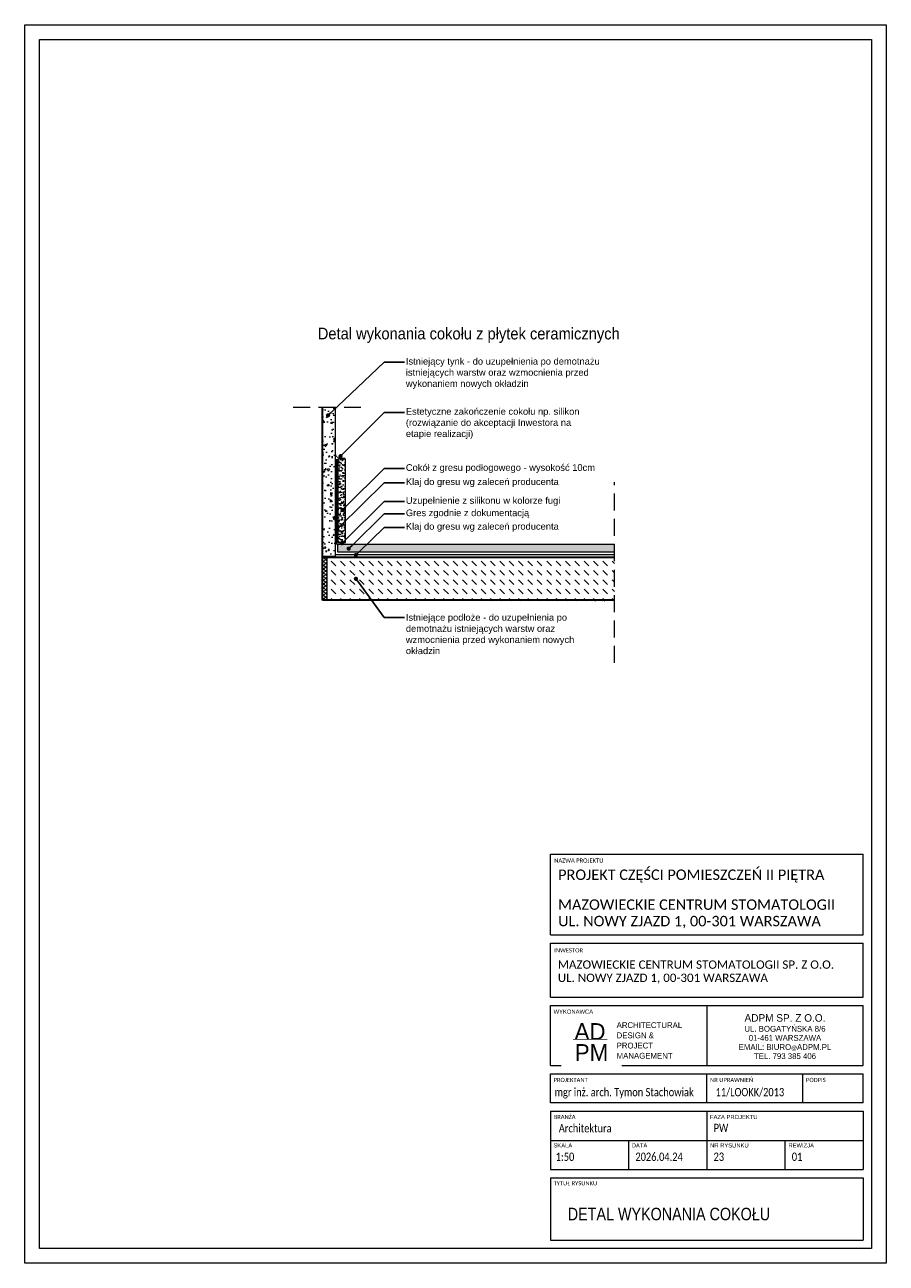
# Model space of a CAD drawing. Header units: centimetres. Extents: x 695802 to 711011, y 25963 to 44188.
# Tile 71 of 157: x 709539 to 710572, y 28298 to 29783. Entities that reach past the tile are written whole.
import ezdxf
from ezdxf import colors
from ezdxf.entities.mleader import LeaderData, LeaderLine
from ezdxf.math import Vec2, Vec3

# ---------------------------------------------------------------- set-up
doc = ezdxf.new("R2010")
doc.units = ezdxf.units.CM
doc.linetypes.add('DASHED', pattern=[19.05, 12.7, -6.35])
doc.layers.get('0').update_dxf_attribs({"lineweight": 9})
for name, color, linetype, lineweight in [('A_HATCH', 253, 'Continuous', 5), ('A_IZOLACJE', 6, 'Continuous', 5), ('Opis', 102, 'Continuous', 9), ('S3_konstrukcja', 1, 'Continuous', 35), ('S3_linia cienka', 2, 'Continuous', 5), ('S3_opisy', 171, 'Continuous', 5), ('S3_ramka', 7, 'Continuous', 5), ('Widokowa', 140, 'Continuous', 9)]:
    doc.layers.add(name, color=color, linetype=linetype, lineweight=lineweight)
doc.layers.add('Obrys powierzchni', color=50, linetype='Continuous', lineweight=9, plot=False)
doc.styles.add('Arial Narrow_4', font='ARIALN.TTF', dxfattribs={"height": 0.2})
doc.styles.add('Arial Narrow_5', font='ARIALN.TTF', dxfattribs={"height": 0.3})
doc.styles.add('Arial Narrow_7', font='ARIALN.TTF', dxfattribs={"height": 0.25})
doc.styles.add('Arial_4', font='arial.ttf', dxfattribs={"height": 0.1})
doc.styles.add('Arial_5', font='arial.ttf', dxfattribs={"height": 0.15})
doc.styles.add('ARIELCE', font='arial.ttf', dxfattribs={"width": 0.9})
doc.styles.add('PIG_5', font='arial.ttf', dxfattribs={"height": 0.8})
doc.linetypes.add('ZIGZAG', pattern='A,0.00254,-5.08,[131,ltypeshp.shx,S=5.08,R=0,X=-5.08,Y=0],-10.16,[131,ltypeshp.shx,S=5.08,R=180,X=5.08,Y=0],-5.08', length=20.32254)
pattern_1 = [(217.5, (340228.522, 33321.3636), (0.16000313, -4.894132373), [0, -3.8608, 0, -4.318, 0, -4.1275]), (187.5, (340228.522, 33321.3636), (-4.49523283, -7.168251), [0, -2.0828, 0, -3.4798, 0, -1.3335]), (147.5, (340231.646, 33321.3636), (-7.9099237, -0.014371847), [0, -1.27, 0, -4.572, 0, -5.969]), (137.5, (340231.646, 33321.3636), (-7.63556452, -2.22929323), [0, -0.635, 0, -2.9972, 0, -3.429])]

# ---------------------------------------------------------------- blocks, each defined once
blk = doc.blocks.new('zw$7FBA')
at = {"lineweight": 0, "ltscale": 1.6}
blk.add_line((-197.5, 291.4), (-197.5, 219.8), dxfattribs=at)
at = {"layer": 'S3_ramka'}
for p, q in [((-385, 376.4), (-385, 473.1)), ((-385, 473.1), (-10, 473.1)), ((-10, 376.4), (-10, 473.1)), ((-385, 376.4), (-10, 376.4)), ((-385, 301.4), (-385, 366.4)), ((-385, 366.4), (-10, 366.4)), ((-10, 301.4), (-10, 366.4)), ((-385, 301.4), (-10, 301.4)), ((-385, 291.4), (-10, 291.4)), ((-385, 219.8), (-385, 291.4)), ((-10, 219.8), (-10, 291.4)), ((-385, 219.8), (-10, 219.8)), ((-385, 174.8), (-385, 209.8)), ((-385, 209.8), (-10, 209.8)), ((-197.5, 174.8), (-197.5, 209.8)), ((-82.5, 174.8), (-82.5, 209.8)), ((-10, 174.8), (-10, 209.8)), ((-10, 174.8), (-385, 174.8)), ((-385, 164.8), (-385, 94.8)), ((-385, 164.8), (-10, 164.8)), ((-197.5, 164.8), (-197.5, 94.8)), ((-10, 164.8), (-10, 94.8)), ((-385, 129.8), (-10, 129.8)), ((-385, 94.8), (-10, 94.8)), ((-385, 84.8), (-385, 10)), ((-385, 84.8), (-10, 84.8)), ((-10, 84.8), (-10, 10)), ((-385, 10), (-10, 10))]:
    blk.add_line(p, q, dxfattribs=at)
for s, insert, char_height, width, attachment_point, line_spacing_factor, style in [('{\\A1;\\fCalibri Light|b0|i0|c238|p34;\\C7;MAZOWIECKIE CENTRUM STOMATOLOGII\\PUL. NOWY ZJAZD 1, 00-301 WARSZAWA}', (-375.7, 418.8), 12.5, 331.75, 1, 0.949189, 'Arial Narrow_7'), ('{\\A1;\\fCalibri Light|b0|i0|c238|p34;\\C7;MAZOWIECKIE CENTRUM STOMATOLOGII SP. Z O.O.\\PUL. NOWY ZJAZD 1, 00-301 WARSZAWA}', (-376.1, 345.6), 10, 380.079, 1, 0.949189, 'Arial Narrow_4'), ('\\pxsm1.05,qc;{\\fTw Cen MT|b0|i0|c238|p34;AD}', (-337.5, 260.4), 20, 52.507, 5, 0.936439, 'Arial_5'), ('\\pxqc,t7.937503,15.874997,23.8125,31.750003,39.687497,47.625,55.562504,63.499997,71.4375,79.375003,87.312497,95.25,103.187503,111.124997,119.0625,127.000003,134.937497,142.875,150.812503,158.749997,166.6875,174.625003,182.562497,190.5,198.437503,206.374997,214.3125,222.250004,230.187497,238.125,246.062503,253.999997;{\\fTw Cen MT|b0|i0|c238|p34;\\H1.125x;ADPM SP. Z O.O.\\P\\H0.777778x;UL. BOGATYŃSKA 8/6 \\P01-461 WARSZAWA\\PEMAIL: BIURO\\H0.714286x;@\\H1.4x;ADPM.PL\\PTEL. 793 385 406}', (-103.8, 254.2), 8, 187.5, 5, 0.936439, 'Arial_5')]:
    blk.add_mtext(s, dxfattribs=dict(at, insert=insert, char_height=char_height, width=width, attachment_point=attachment_point, line_spacing_factor=line_spacing_factor, style=style))
at = {"layer": 'S3_ramka', "char_height": 5, "attachment_point": 1, "style": 'Arial_4', "bg_fill": 3, "box_fill_scale": 1.25, "bg_fill_color": 256, "bg_fill_true_color": 13158600, "bg_fill_transparency": 0}
for s, insert, width, line_spacing_factor in [('\\pxt12.7,25.4,38.1,50.8,63.5,76.2,88.9,101.6,114.3,127,139.7,152.4,165.1,177.8,190.5,203.2,215.9,228.6,241.3,254,266.7,279.4,292.1,304.8,317.5,330.2,342.9,355.6,368.3,381,393.7,406.4;{\\fCalibri|b0|i0|c238|p34;NAZWA PROJEKTU}', (-380.4, 467.9), 95.6, 0.936439), ('\\pxt12.7,25.4,38.1,50.8,63.5,76.2,88.9,101.6,114.3,127,139.7,152.4,165.1,177.8,190.5,203.2,215.9,228.6,241.3,254,266.7,279.4,292.1,304.8,317.5,330.2,342.9,355.6,368.3,381,393.7,406.4;{\\fCalibri|b0|i0|c238|p34;INWESTOR }', (-380.4, 360.2), 98.25, 0.936439), ('{\\fCalibri|b0|i0|c238|p34;}WYKONAWCA', (-381.1, 286.7), 98.25, 0.936439), ('\\pxt12.7,25.4,38.1,50.8,63.5,76.2,88.9,101.6,114.3,127,139.7,152.4,165.1,177.8,190.5,203.2,215.9,228.6,241.3,254,266.7,279.4,292.1,304.8,317.5,330.2,342.9,355.6,368.3,381,393.7,406.4;{\\fCalibri|b0|i0|c238|p34;PROJEKTANT}', (-381.1, 204.8), 94.25, 0.936439), ('\\pxt12.7,25.4,38.1,50.8,63.5,76.2,88.9,101.6,114.3,127,139.7,152.4,165.1,177.8,190.5,203.2,215.9,228.6,241.3,254,266.7,279.4,292.1,304.8,317.5,330.2,342.9,355.6,368.3,381,393.7,406.4;{\\fCalibri|b0|i0|c238|p34;NR UPRAWNIEŃ}', (-193.6, 204.8), 94.25, 0.936439), ('\\pxt12.7,25.4,38.1,50.8,63.5,76.2,88.9,101.6,114.3,127,139.7,152.4,165.1,177.8,190.5,203.2,215.9,228.6,241.3,254,266.7,279.4,292.1,304.8,317.5,330.2,342.9,355.6,368.3,381,393.7,406.4;{\\fCalibri|b0|i0|c238|p34;PODPIS}', (-78.6, 204.8), 55.45, 0.936439), ('\\pxt1.25,2.5,3.75,5,6.25,7.5,8.75,10,11.25,12.5,13.75,15,16.25,17.5,18.75,20,21.25,22.5,23.75,25,26.25,27.5,28.75,30,31.25,32.5,33.75,35,36.25,37.5,38.75,40;{\\fCalibri|b0|i0|c238|p34;BRANŻA}', (-381, 160.4), 94.25, 0.949189), ('\\pxt1.25,2.5,3.75,5,6.25,7.5,8.75,10,11.25,12.5,13.75,15,16.25,17.5,18.75,20,21.25,22.5,23.75,25,26.25,27.5,28.75,30,31.25,32.5,33.75,35,36.25,37.5,38.75,40;{FAZA PROJEKTU}', (-193.7, 160.4), 94.25, 0.949189), ('\\pxt1.25,2.5,3.75,5,6.25,7.5,8.75,10,11.25,12.5,13.75,15,16.25,17.5,18.75,20,21.25,22.5,23.75,25,26.25,27.5,28.75,30,31.25,32.5,33.75,35,36.25,37.5,38.75,40;{SKALA}', (-381.3, 126.3), 94.25, 0.949189), ('\\pxt1.25,2.5,3.75,5,6.25,7.5,8.75,10,11.25,12.5,13.75,15,16.25,17.5,18.75,20,21.25,22.5,23.75,25,26.25,27.5,28.75,30,31.25,32.5,33.75,35,36.25,37.5,38.75,40;NR RYSUNKU', (-193.5, 126.3), 94.25, 0.949189), ('\\pxt1.25,2.5,3.75,5,6.25,7.5,8.75,10,11.25,12.5,13.75,15,16.25,17.5,18.75,20,21.25,22.5,23.75,25,26.25,27.5,28.75,30,31.25,32.5,33.75,35,36.25,37.5,38.75,40;{\\fCalibri|b0|i0|c238|p34;TYTUŁ RYSUNKU }', (-381.1, 80.9), 94.25, 0.949189)]:
    blk.add_mtext(s, dxfattribs=dict(at, insert=insert, width=width, line_spacing_factor=line_spacing_factor))
at = {"layer": 'S3_ramka', "insert": (-335.7, 235.2), "char_height": 20, "width": 52.507, "attachment_point": 5, "line_spacing_factor": 0.936439, "style": 'Arial_5', "bg_fill": 2}
blk.add_mtext('{\\fTw Cen MT|b0|i0|c238|p34;PM}', dxfattribs=at)
at = {"lineweight": 0, "ltscale": 1.6, "const_width": 0.7}
blk.add_lwpolyline([(-358, 251.1), (-316.7, 251.1)], dxfattribs=at)
at = {"layer": 'S3_ramka'}
for p, q in [((-291.3, 129.8), (-291.3, 94.3)), ((-103.8, 129.8), (-103.8, 94.8))]:
    blk.add_line(p, q, dxfattribs=at)
for s, insert, char_height, width, attachment_point, line_spacing_factor, style in [('\\pxql;{\\fCalibri Light|b0|i0|c238|p34;PROJEKT CZĘŚCI POMIESZCZEŃ II PIĘTRA}', (-375.7, 454.6), 12.5, 352.9, 1, 0.949189, 'Arial Narrow_7'), ('\\pxsm1.05,ql;{\\fTw Cen MT|b0|i0|c238|p34;ARCHITECTURAL\\PDESIGN &\\PPROJECT\\PMANAGEMENT}', (-233.6, 249.6), 7, 143.965, 5, 0.936439, 'Arial_5'), ('\\pxql;{\\A1;\\fCalibri Light|b0|i0|c238|p34;\\W0.8;\\C7;mgr inż. arch. Tymon Stachowiak}', (-379.9, 192.7), 10, 199.383, 1, 0.949189, 'Arial Narrow_4'), ('\\pxql;{\\A1;\\fCalibri Light|b0|i0|c238|p34;\\W0.8;\\C7;11/LOOKK/2013}', (-187, 192.7), 10, 123.723, 1, 0.949189, 'Arial Narrow_4'), ('\\pxt6.35,12.7,19.05,25.4,31.75,38.1,44.45,50.8,57.15,63.5,69.85,76.2,82.55,88.9,95.25,101.6,107.95,114.3,120.65,127,133.35,139.7,146.05,152.4,158.75,165.1,171.45,177.8,184.15,190.5,196.85,203.2;{\\fCalibri|b0|i0|c238|p34;\\W0.8;Architektura}', (-374.9, 149.4), 10, 141.9, 1, 0.949189, 'Arial Narrow_4')]:
    blk.add_mtext(s, dxfattribs=dict(at, insert=insert, char_height=char_height, width=width, attachment_point=attachment_point, line_spacing_factor=line_spacing_factor, style=style))
at = {"layer": 'S3_ramka', "char_height": 5, "attachment_point": 1, "line_spacing_factor": 0.949189, "style": 'Arial_4', "bg_fill": 3, "box_fill_scale": 1.25, "bg_fill_color": 256, "bg_fill_true_color": 13158600, "bg_fill_transparency": 0}
for s, insert, width in [('\\pxt1.25,2.5,3.75,5,6.25,7.5,8.75,10,11.25,12.5,13.75,15,16.25,17.5,18.75,20,21.25,22.5,23.75,25,26.25,27.5,28.75,30,31.25,32.5,33.75,35,36.25,37.5,38.75,40;DATA', (-287.5, 126.3), 56.775), ('\\pxt1.25,2.5,3.75,5,6.25,7.5,8.75,10,11.25,12.5,13.75,15,16.25,17.5,18.75,20,21.25,22.5,23.75,25,26.25,27.5,28.75,30,31.25,32.5,33.75,35,36.25,37.5,38.75,40;REWIZJA', (-99.7, 126.3), 64.44)]:
    blk.add_mtext(s, dxfattribs=dict(at, insert=insert, width=width))
blk = doc.blocks.new('_Dot')
at = {"color": 0, "linetype": 'ByBlock', "lineweight": -2}
blk.add_line((-0.5, 0), (-1, 0), dxfattribs=at)
at = {"color": 0, "linetype": 'ByBlock', "const_width": 0.5}
blk.add_lwpolyline([(-0.25, 0, 1), (0.25, 0, 1)], format="xyb", close=True, dxfattribs=at)

msp = doc.modelspace()

# ---------------------------------------------------------------- hatches: boundary and pattern name
at = {"layer": 'A_HATCH'}
h = msp.add_hatch(dxfattribs=at)
h.set_pattern_fill('ANSI37', color=256, angle=180)
h.set_pattern_definition([(45, (696777.1262, 23392.1325), (-2.245064, 2.245064), []), (135, (696777.1262, 23392.1325), (-2.245064, -2.245064), [])])
h.paths.add_polyline_path([(709901, 29093.2), (709896, 29093.2), (709896, 29144.2), (709901, 29144.2)])
at = {"layer": 'S3_linia cienka', "ltscale": 0.1, "transparency": 33554559}
h = msp.add_hatch(dxfattribs=at)
h.set_pattern_fill('AR-CONC', color=256, scale=0.1, angle=180)
h.set_pattern_definition([(230, (340228.522, 33321.364), (-18.2184669, 1.59390855), [1.905, -20.955]), (175, (340228.522, 33321.364), (3.5243421, -19.1056845), [1.524, -16.7640584]), (280.4514447, (340227.004, 33321.496), (-14.6941247, -17.5117752), [1.6190009, -17.8090245]), (226.1842, (340228.522, 33316.284), (-27.1079041, 4.2042328), [2.8575, -31.4325]), (276.635558, (340226.263, 33316.634), (-23.7404134, -24.7426125), [2.4285023, -26.7135608]), (171.184151, (340228.522, 33316.284), (-23.7404134, -24.7426125), [2.2859967, -25.1459732]), (201, (340225.982, 33317.554), (-15.1614391, 10.2265198), [1.905, -20.955]), (146, (340225.982, 33317.554), (-6.1802028, -18.4187966), [1.524, -16.764]), (251.451445, (340224.719, 33318.406), (-21.3416419, -8.1922769), [1.6190009, -17.8089938]), (217.5, (340228.522, 33321.3636), (-0.30886033, -8.45550389), [0, -16.5608, 0, -17.018, 0, -16.8275]), (187.5, (340228.522, 33321.364), (-6.68196625, -10.01805748), [0, -9.7028, 0, -16.1798, 0, -6.4135]), (147.5, (340234.186, 33321.3636), (-13.55905952, 0.5728744), [0, -6.35, 0, -19.812, 0, -26.289]), (137.5, (340236.726, 33321.364), (-14.81291814, -2.5426491), [0, -8.255, 0, -13.1572, 0, -18.669])])
h.paths.add_polyline_path([(709896, 29145.4), (709896, 29324.6), (709911, 29324.6), (709911, 29145.4)])
at = {"layer": 'S3_linia cienka', "transparency": 33554559}
h = msp.add_hatch(dxfattribs=at)
h.set_pattern_fill('AR-SAND', color=256, scale=0.1, angle=180)
h.set_pattern_definition(pattern_1)
h.paths.add_polyline_path([(709923.3, 29262.4), (709914.3, 29262.4), (709914.3, 29162.4), (709923.3, 29162.4)])
h = msp.add_hatch(dxfattribs=at)
h.set_pattern_fill('AR-SAND', color=256, scale=0.1, angle=180)
h.set_pattern_definition(pattern_1)
h.paths.add_polyline_path([(710245.9, 29151.1), (710245.9, 29160.1), (709914, 29160.1), (709914, 29151.1)])
at = {"layer": 'S3_linia cienka', "linetype": 'Continuous'}
h = msp.add_hatch(dxfattribs=at)
h.set_pattern_fill('DASH', color=256, scale=2.5, angle=135, style=0)
h.set_pattern_definition([(135, (340228.522, 33321.3636), (-11.22532015, 2e-15), [7.9375, -7.9375])])
h.paths.add_polyline_path([(710245.9, 29144.2), (709901, 29144.2), (709901, 29093.2), (710245.9, 29092.1)])

# ---------------------------------------------------------------- linework, layer by layer
at = {"layer": 'A_IZOLACJE'}
msp.add_lwpolyline([(709901, 29093.2), (709896, 29093.2), (709896, 29144.2), (709901, 29144.2)], close=True, dxfattribs=at)
at = {"layer": 'Obrys powierzchni', "ltscale": 1.6}
for points in [[(709539, 29783.1), (710571.5, 29783.1), (710571.5, 28298.1), (709539, 28298.1)], [(709556.5, 29765.6), (710554, 29765.6), (710554, 28315.6), (709556.5, 28315.6)]]:
    msp.add_lwpolyline(points, close=True, dxfattribs=at)
at = {"layer": 'S3_konstrukcja'}
for p, q in [((709896, 29093.2), (709896, 29324.6)), ((710245.9, 29144.2), (709896, 29144.2)), ((710245.9, 29093.2), (709896, 29093.2))]:
    msp.add_line(p, q, dxfattribs=at)
at = {"layer": 'S3_linia cienka'}
for points in [[(709911, 29324.6), (709911, 29145.4), (709896, 29145.4)], [(710245.9, 29160.1), (709914, 29160.1), (709914, 29151.1), (710245.9, 29151.1)], [(710245.9, 29160.1), (709919, 29160.1)]]:
    msp.add_lwpolyline(points, dxfattribs=at)
at = {"layer": 'S3_linia cienka', "const_width": 1}
msp.add_lwpolyline([(709911.7, 29268.5, 0.399581), (709916.3, 29263.7), (709923.3, 29263.7)], format="xyb", dxfattribs=at)
at = {"layer": 'S3_linia cienka', "linetype": 'ZIGZAG', "ltscale": 0.3}
msp.add_lwpolyline([(709912.9, 29160.1), (709912.9, 29262.4)], dxfattribs=at)
at = {"layer": 'S3_linia cienka'}
msp.add_lwpolyline([(709923.3, 29262.4), (709914.3, 29262.4), (709914.3, 29162.4), (709923.3, 29162.4)], close=True, dxfattribs=at)
at = {"layer": 'S3_linia cienka', "linetype": 'ZIGZAG', "ltscale": 0.6, "elevation": 23}
msp.add_lwpolyline([(710245.9, 29147.6), (709911, 29147.6)], dxfattribs=at)
at = {"layer": 'Widokowa', "linetype": 'DASHED', "lineweight": 0, "ltscale": 1.6}
for p, q in [((709860.7, 29324.6), (709945.3, 29324.6)), ((710245.9, 29017.9), (710245.9, 29234.6, 36.2))]:
    msp.add_line(p, q, dxfattribs=at)

# ---------------------------------------------------------------- texts
at = {"layer": 'Opis', "insert": (709890.2, 29419.9), "char_height": 14, "width": 524.739, "attachment_point": 1, "rotation": 359.981, "style": 'ARIELCE'}
msp.add_mtext('{\\fArial|b0|i0|c238|p34;Detal wykonania cokołu z płytek ceramicznych}', dxfattribs=at)
at = {"layer": 'S3_ramka', "insert": (710189.9, 28357), "char_height": 15, "width": 343.65, "attachment_point": 4, "line_spacing_factor": 0.949189, "style": 'Arial Narrow_5'}
msp.add_mtext('\\pxt4.23333,8.46667,12.7,16.93333,21.16667,25.4,29.63333,33.86667,38.1,42.33333,46.56667,50.8,55.03333,59.26667,63.5,67.73333,71.96667,76.2,80.43333,84.66667,88.9,93.13333,97.36667,101.6,105.83333,110.06667,114.3,118.53333,122.76667,127,131.23333,135.46667;DETAL WYKONANIA COKOŁU', dxfattribs=at)

# ---------------------------------------------------------------- leaders
at = {"layer": 'S3_opisy'}
ml = msp.add_multileader_mtext('Standard', dxfattribs=at)
ml.set_content('{\\fArial|b0|i0|c0|p34;\\C7;Istniejąc\\fArial|b0|i0|c238|p34;y tynk \\fArial|b0|i0|c0|p34;- do uzupełnienia po demotnażu istniejących warstw oraz wzmocnienia\\fArial|b0|i0|c238|p34; przed wykonaniem nowych okładzin}', color=256, style='PIG_5')
ml.set_leader_properties()
ml.set_arrow_properties(name='DOT')
ml.build(insert=Vec2(0, 0))
ml.multileader.update_dxf_attribs({"dogleg_length": 2.43, "arrow_head_size": 5})
ctx = ml.context
ctx.base_point, ctx.char_height, ctx.arrow_head_size, ctx.landing_gap_size, ctx.plane_origin = Vec3(709994.2, 29378.4), 8, 5, 1.6, Vec3(710205.5, 30089.4)
notes = []
notes.append((ctx, [(0, (1, 1, 0), (709969.9, 29378.4), (1, 0), 24.3, [(0, [(709902.6, 29314.9)], 0, [])])]))
ctx.mtext.insert, ctx.mtext.width, ctx.mtext.flow_direction = Vec3(709995.8, 29383.6), 238.543, 5
ml = msp.add_multileader_mtext('Standard', dxfattribs=at)
ml.set_content('{\\C7;Estetyczne zakończenie cokołu np. silikon\\P(rozwiązanie do akceptacji Inwestora na etapie realizacji)}', color=256, style='PIG_5')
ml.set_leader_properties()
ml.set_arrow_properties(name='DOT')
ml.build(insert=Vec2(0, 0))
ml.multileader.update_dxf_attribs({"dogleg_length": 2.43, "arrow_head_size": 5})
ctx = ml.context
ctx.base_point, ctx.char_height, ctx.arrow_head_size, ctx.landing_gap_size, ctx.plane_origin = Vec3(709994.2, 29318.3), 8, 5, 1.6, Vec3(710205.5, 30007.6)
notes.append((ctx, [(0, (1, 1, 0), (709969.9, 29318.3), (1, 0), 24.3, [(0, [(709917.5, 29265.9)], 0, [])])]))
ctx.mtext.insert, ctx.mtext.width, ctx.mtext.flow_direction = Vec3(709995.8, 29323.5), 220.229, 5
ml = msp.add_multileader_mtext('Standard', dxfattribs=at)
ml.set_content('{\\C7;Cokół z gresu podłogowego - wysokość 10cm}', color=256, style='PIG_5')
ml.set_leader_properties()
ml.set_arrow_properties(name='DOT')
ml.build(insert=Vec2(0, 0))
ml.multileader.update_dxf_attribs({"dogleg_length": 2.43, "arrow_head_size": 5})
ctx = ml.context
ctx.base_point, ctx.char_height, ctx.arrow_head_size, ctx.landing_gap_size, ctx.plane_origin = Vec3(709994.2, 29251), 8, 5, 1.6, Vec3(710205.5, 29961.9)
notes.append((ctx, [(0, (1, 1, 0), (709969.9, 29251), (1, 0), 24.3, [(0, [(709919.9, 29201.4)], 0, [])])]))
ctx.mtext.insert, ctx.mtext.flow_direction = Vec3(709995.8, 29256.2), 5
ml = msp.add_multileader_mtext('Standard', dxfattribs=at)
ml.set_content('{\\C7;\\fArial|b0|i0|c0|p34;Klaj do gresu wg zaleceń producenta}', color=256, style='PIG_5')
ml.set_leader_properties()
ml.set_arrow_properties(name='DOT')
ml.build(insert=Vec2(0, 0))
ml.multileader.update_dxf_attribs({"dogleg_length": 2.43, "arrow_head_size": 5})
ctx = ml.context
ctx.base_point, ctx.char_height, ctx.arrow_head_size, ctx.landing_gap_size, ctx.plane_origin = Vec3(709994.2, 29234), 8, 5, 1.6, Vec3(710205.5, 29944.9)
notes.append((ctx, [(0, (1, 1, 0), (709969.9, 29234), (1, 0), 24.3, [(0, [(709912.6, 29177.6)], 0, [])])]))
ctx.mtext.insert, ctx.mtext.flow_direction = Vec3(709995.8, 29239.2), 5
ml = msp.add_multileader_mtext('Standard', dxfattribs=at)
ml.set_content('{\\C7;Uzupełnienie z silikonu w kolorze fugi }', color=256, style='PIG_5')
ml.set_leader_properties()
ml.set_arrow_properties(name='DOT')
ml.build(insert=Vec2(0, 0))
ml.multileader.update_dxf_attribs({"dogleg_length": 2.43, "arrow_head_size": 5})
ctx = ml.context
ctx.base_point, ctx.char_height, ctx.arrow_head_size, ctx.landing_gap_size, ctx.plane_origin = Vec3(709994.2, 29211.5), 8, 5, 1.6, Vec3(710205.5, 29922.5)
notes.append((ctx, [(0, (1, 1, 0), (709969.9, 29211.5), (1, 0), 24.3, [(0, [(709919.1, 29161.4)], 0, [])])]))
ctx.mtext.insert, ctx.mtext.flow_direction = Vec3(709995.8, 29216.7), 5
ml = msp.add_multileader_mtext('Standard', dxfattribs=at)
ml.set_content('{\\C7;Gres zgodnie z dokumentacją}', color=256, style='PIG_5')
ml.set_leader_properties()
ml.set_arrow_properties(name='DOT')
ml.build(insert=Vec2(0, 0))
ml.multileader.update_dxf_attribs({"dogleg_length": 2.43, "arrow_head_size": 5})
ctx = ml.context
ctx.base_point, ctx.char_height, ctx.arrow_head_size, ctx.landing_gap_size, ctx.plane_origin = Vec3(709994.2, 29196.7), 8, 5, 1.6, Vec3(710205.5, 29907.6)
notes.append((ctx, [(0, (1, 1, 0), (709969.9, 29196.7), (1, 0), 24.3, [(0, [(709927.3, 29154.9)], 0, [])])]))
ctx.mtext.insert, ctx.mtext.flow_direction = Vec3(709995.8, 29201.9), 5
ml = msp.add_multileader_mtext('Standard', dxfattribs=at)
ml.set_content('{\\C7;Klaj do gresu wg zaleceń producenta}', color=256, style='PIG_5')
ml.set_leader_properties()
ml.set_arrow_properties(name='DOT')
ml.build(insert=Vec2(0, 0))
ml.multileader.update_dxf_attribs({"dogleg_length": 2.43, "arrow_head_size": 5})
ctx = ml.context
ctx.base_point, ctx.char_height, ctx.arrow_head_size, ctx.landing_gap_size, ctx.plane_origin = Vec3(709994.2, 29180.5), 8, 5, 1.6, Vec3(710205.5, 29891.5)
notes.append((ctx, [(0, (1, 1, 0), (709969.9, 29180.5), (1, 0), 24.3, [(0, [(709935.9, 29147.3)], 0, [])])]))
ctx.mtext.insert, ctx.mtext.flow_direction = Vec3(709995.8, 29185.7), 5
ml = msp.add_multileader_mtext('Standard', dxfattribs=at)
ml.set_content('{\\C7;Istniejące podłoże - do uzupełnienia po demotnażu istniejących warstw oraz \\fArial|b0|i0|c0|p34;wzmocnienia\\fArial|b0|i0|c238|p34; przed wykonaniem nowych okładzin}', color=256, style='PIG_5')
ml.set_leader_properties()
ml.set_arrow_properties(name='DOT')
ml.build(insert=Vec2(0, 0))
ml.multileader.update_dxf_attribs({"dogleg_length": 2.43, "arrow_head_size": 5})
ctx = ml.context
ctx.base_point, ctx.char_height, ctx.arrow_head_size, ctx.landing_gap_size, ctx.plane_origin = Vec3(709994.2, 29072.4), 8, 5, 1.6, Vec3(710205.5, 29783.4)
notes.append((ctx, [(0, (1, 1, 0), (709969.9, 29072.4), (1, 0), 24.3, [(0, [(709935.9, 29118.8)], 0, [])])]))
ctx.mtext.insert, ctx.mtext.width, ctx.mtext.flow_direction = Vec3(709995.8, 29076.5), 238.543, 5
for ctx, leaders in notes:
    for number, flags, end, landing, length, lines in leaders:
        leader = LeaderData()
        leader.index, (leader.has_last_leader_line, leader.has_dogleg_vector, leader.attachment_direction) = number, flags
        leader.last_leader_point, leader.dogleg_vector, leader.dogleg_length = Vec3(end), Vec3(landing), length
        for number, points, colour, breaks in lines:
            line = LeaderLine()
            line.index, line.vertices, line.color, line.breaks = number, Vec3.list(points), colors.encode_raw_color(colour), breaks
            leader.lines.append(line)
        ctx.leaders.append(leader)

# ---------------------------------------------------------------- next in the draw order: texts
at = {"layer": 'S3_ramka', "char_height": 10, "line_spacing_factor": 0.949189, "style": 'Arial Narrow_4', "bg_fill": 2}
for s, insert, width, attachment_point in [('\\pxt6.35,12.7,19.05,25.4,31.75,38.1,44.45,50.8,57.15,63.5,69.85,76.2,82.55,88.9,95.25,101.6,107.95,114.3,120.65,127,133.35,139.7,146.05,152.4,158.75,165.1,171.45,177.8,184.15,190.5,196.85,203.2;{\\fCalibri|b0|i0|c238|p34;\\W0.8;PW}', (710364.7, 28465.3), 141.9, 1), ('\\pxql,t6.35,12.7,19.05,25.4,31.75,38.1,44.45,50.8,57.15,63.5,69.85,76.2,82.55,88.9,95.25,101.6,107.95,114.3,120.65,127,133.35,139.7,146.05,152.4,158.75,165.1,171.45,177.8,184.15,190.5,196.85,203.2;{\\fCalibri|b0|i0|c238|p34;\\W0.8;1:50}', (710220.7, 28430.8), 90.65, 2)]:
    msp.add_mtext(s, dxfattribs=dict(at, insert=insert, width=width, attachment_point=attachment_point))

# ---------------------------------------------------------------- next in the draw order: texts
at = {"layer": 'S3_ramka', "insert": (710316.2, 28430.8), "char_height": 10, "width": 90.65, "attachment_point": 2, "line_spacing_factor": 0.949189, "style": 'Arial Narrow_4'}
msp.add_mtext('\\pxql,t6.35,12.7,19.05,25.4,31.75,38.1,44.45,50.8,57.15,63.5,69.85,76.2,82.55,88.9,95.25,101.6,107.95,114.3,120.65,127,133.35,139.7,146.05,152.4,158.75,165.1,171.45,177.8,184.15,190.5,196.85,203.2;{\\fCalibri|b0|i0|c238|p34;\\W0.8;2026.04.24}', dxfattribs=at)

# ---------------------------------------------------------------- next in the draw order: block references
at = {"ltscale": 1.6}
msp.add_blockref('zw$7FBA', (710554, 28315.6), dxfattribs=at)

# ---------------------------------------------------------------- next in the draw order: texts
at = {"layer": 'S3_ramka', "char_height": 10, "width": 90.65, "attachment_point": 2, "line_spacing_factor": 0.949189, "style": 'Arial Narrow_4'}
for s, insert in [('\\pxql,t6.35,12.7,19.05,25.4,31.75,38.1,44.45,50.8,57.15,63.5,69.85,76.2,82.55,88.9,95.25,101.6,107.95,114.3,120.65,127,133.35,139.7,146.05,152.4,158.75,165.1,171.45,177.8,184.15,190.5,196.85,203.2;{\\fCalibri|b0|i0|c238|p34;\\W0.8;23}', (710409.9, 28430.8)), ('\\pxql,t6.35,12.7,19.05,25.4,31.75,38.1,44.45,50.8,57.15,63.5,69.85,76.2,82.55,88.9,95.25,101.6,107.95,114.3,120.65,127,133.35,139.7,146.05,152.4,158.75,165.1,171.45,177.8,184.15,190.5,196.85,203.2;{\\fCalibri|b0|i0|c238|p34;\\W0.8;01}', (710503.7, 28430.8))]:
    msp.add_mtext(s, dxfattribs=dict(at, insert=insert))

doc.saveas('drawing.dxf')
